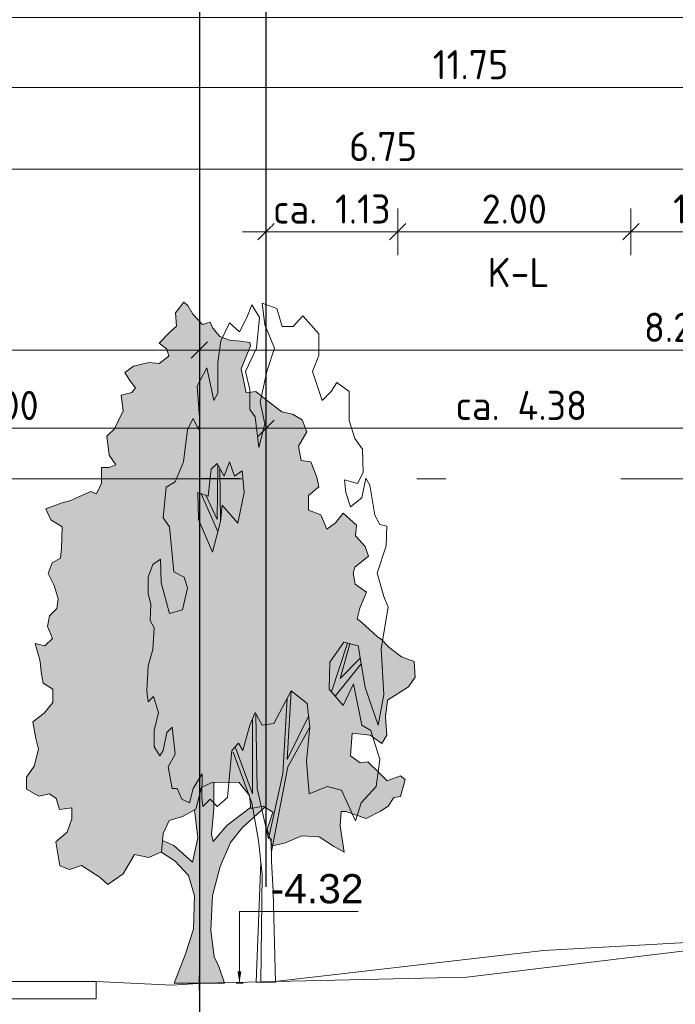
# Model space of a CAD drawing. Header units: metres. Extents: x 150805 to 161014, y 478675 to 486369.
# Tile 14 of 35: x 160758 to 160764, y 478682 to 478690. Entities that reach past the tile are written whole.
import ezdxf

# ---------------------------------------------------------------- set-up
doc = ezdxf.new("R2010")
doc.units = ezdxf.units.M
doc.linetypes.add('AL-NAP_LIJN', pattern=[15.25, 12, -1.5, 0.25, -1.5])
doc.layers.get('0').update_dxf_attribs({"lineweight": 25})
doc.layers.get('Defpoints').update_dxf_attribs({"lineweight": 25, "true_color": 0xff7fff})
for name, color, linetype, lineweight in [('N-WE-GR-BOOM-1e-A', 90, 'Continuous', 25), ('N-WE-GR-BOOM-1e-SD', 90, 'Continuous', 25), ('X-XX-AL-M', 7, 'Continuous', 18), ('X-XX-AL-NAP-G', 7, 'AL-NAP_LIJN', 18), ('X-XX-AL-PROFIEL-B-G', 7, 'Continuous', 9), ('X-XX-AL-T25', 7, 'Continuous', 25)]:
    doc.layers.add(name, color=color, linetype=linetype, lineweight=lineweight)
doc.styles.add('Civitas Arial', font='arial.ttf')
doc.styles.add('NLCS-ISO-M100-T25', font='NLCS-ISO.ttf')
doc.dimstyles.new('Civitas 100 25', dxfattribs={"dimscale": 0.1, "dimtxt": 2.5, "dimasz": 1, "dimexe": 0.18, "dimexo": 0.0625, "dimgap": 1, "dimtad": 1, "dimzin": 0, "dimdsep": 46, "dimtxsty": 'Civitas Arial', "dimblk": 'Civitas-pijlmaat', "dimcen": 0, "dimse1": 1, "dimse2": 1, "dimadec": 0, "dimazin": 0, "dimtfac": 1, "dimtix": 1, "dimtmove": 0, "dimatfit": 0, "dimfxl": 1, "dimtolj": 1, "dimtzin": 0, "dimarcsym": 1})
doc.dimstyles.new('NLCS-M100-T25-SCHRAP-X_L2_H1', dxfattribs={"dimscale": 0.1, "dimtxt": 2.5, "dimasz": 1.4, "dimexe": 2, "dimexo": 2, "dimgap": 0.7, "dimtad": 1, "dimzin": 0, "dimdsep": 46, "dimtxsty": 'NLCS-ISO-M100-T25', "dimblk": 'OBLIQUE', "dimcen": 0, "dimdle": 2, "dimclrd": 256, "dimclre": 256, "dimclrt": 256, "dimadec": 1, "dimazin": 0, "dimtfac": 1, "dimtofl": 0, "dimtmove": 1, "dimatfit": 0, "dimldrblk": 'OBLIQUE', "dimfxl": 2, "dimfxlon": 1, "dimtfill": 1, "dimtfillclr": 254, "dimtolj": 1, "dimtzin": 0, "dimlwd": 18, "dimlwe": 18, "dimarcsym": 0})

# ---------------------------------------------------------------- blocks, each defined once
blk = doc.blocks.new('SGR-BOOM_S01_V_ZIJ-D')
at = {"layer": 'N-WE-GR-BOOM-1e-A', "transparency": 33554585}
h = blk.add_hatch(color=256, dxfattribs=at)
h.dxf.hatch_style = 1
h.set_gradient(color1=(254, 204, 102), color2=(108, 181, 90), tint=1, name='CYLINDER')
h.paths.add_polyline_path([(-1.056, 11.496), (-0.874, 11.68), (-0.792, 11.622), (-0.684, 11.475), (-0.477, 11.294), (-0.312, 11.337), (-0.253, 11.231), (-0.105, 11.091), (0.102, 11.028), (0.349, 11.012), (0.538, 10.99), (0.556, 10.931), (0.353, 10.535), (0.462, 10.124), (0.668, 10.149), (0.893, 10.004), (1.224, 9.8), (1.454, 9.761), (1.661, 9.663), (1.763, 9.457), (1.582, 9.209), (1.643, 8.962), (1.849, 8.94), (1.975, 8.676), (2.018, 8.511), (1.795, 8.362), (1.797, 8.115), (2.062, 8.035), (2.188, 7.789), (2.376, 7.896), (2.539, 8.062), (2.829, 7.858), (2.807, 7.67), (3.015, 7.489), (3.081, 7.325), (2.794, 7.134), (2.753, 7.034), (2.796, 6.845), (3.044, 6.706), (2.899, 6.434), (2.842, 6.251), (2.942, 6.187), (3.274, 5.943), (3.357, 5.902), (3.523, 5.762), (3.795, 5.599), (4.06, 5.519), (4.086, 5.248), (3.94, 5.082), (3.489, 4.855), (3.45, 4.566), (3.476, 4.254), (3.371, 4.112), (3.122, 4.252), (2.734, 4.29), (2.695, 3.901), (2.902, 3.779), (3.067, 3.798), (3.316, 3.611), (3.482, 3.471), (3.77, 3.556), (3.87, 3.492), (3.772, 3.203), (3.625, 3.184), (3.503, 3.036), (3.339, 2.952), (3.033, 2.826), (2.597, 2.946), (2.497, 2.946), (2.475, 2.698), (2.561, 2.246), (2.337, 2.35), (2.023, 2.512), (1.652, 2.527), (1.282, 2.4), (1.018, 2.357), (0.91, 2.645), (1.031, 2.934), (0.824, 3.038), (0.559, 2.995), (0.534, 3.219), (0.303, 3.447), (-0.274, 3.442), (-0.497, 3.358), (-0.618, 2.986), (-0.906, 2.86), (-1.193, 2.793), (-1.315, 2.568), (-1.354, 2.256), (-1.624, 2.154), (-1.931, 2.21), (-2.175, 1.879), (-2.504, 1.694), (-2.669, 1.816), (-3.066, 2.019), (-3.33, 1.952), (-3.536, 2.015), (-3.622, 2.427), (-3.376, 2.593), (-3.278, 2.818), (-3.279, 3.006), (-3.544, 2.981), (-3.61, 3.169), (-3.752, 3.25), (-3.981, 3.207), (-4.247, 3.328), (-4.249, 3.535), (-4.086, 3.724), (-3.988, 4.013), (-4.048, 4.195), (-4.115, 4.483), (-3.869, 4.633), (-3.682, 4.817), (-3.684, 5.046), (-3.891, 5.145), (-3.933, 5.333), (-3.958, 5.515), (-4.061, 5.826), (-3.854, 5.787), (-3.691, 5.912), (-3.798, 6.117), (-3.758, 6.3), (-3.595, 6.425), (-3.572, 6.59), (-3.657, 6.818), (-3.782, 7.024), (-3.701, 7.207), (-3.519, 7.291), (-3.497, 7.456), (-3.482, 7.827), (-3.73, 7.948), (-3.832, 8.136), (-3.485, 8.239), (-3.297, 8.281), (-3.115, 8.348), (-2.868, 8.432), (-2.745, 8.392), (-2.64, 8.575), (-2.642, 8.846), (-2.477, 8.847), (-2.336, 8.889), (-2.479, 9.053), (-2.523, 9.383), (-2.359, 9.507), (-2.179, 9.815), (-2.222, 10.085), (-1.993, 10.128), (-1.911, 10.212), (-2.036, 10.334), (-2.143, 10.475), (-1.955, 10.582), (-1.626, 10.644), (-1.402, 10.628), (-1.197, 10.753), (-1.239, 10.876), (-1.405, 10.975), (-1.177, 11.165), (-1.036, 11.266)])
h = blk.add_hatch(color=256, dxfattribs=at)
h.dxf.hatch_style = 1
h.set_gradient(color1=(99, 100, 102), color2=(88, 186, 72), tint=1, name='INVCURVED')
h.paths.add_polyline_path([(-0.098, 2.001), (0.128, 2.415), (0.374, 2.664), (0.861, 3.02), (0.824, 3.038), (0.559, 2.995), (0.557, 3.016), (0.044, 2.703), (-0.243, 2.43), (-0.285, 2.553), (-0.229, 2.989), (-0.233, 3.442), (-0.274, 3.442), (-0.497, 3.358), (-0.618, 2.986), (-0.646, 2.974), (-0.573, 2.492), (-0.693, 2.079), (-1.09, 2.364), (-1.33, 2.45), (-1.356, 2.244), (-1.064, 2.093), (-0.774, 1.848), (-0.648, 1.502), (-0.667, 0.925), (-0.846, 0.488), (-1.08, 0), (0, 0), (-0.126, 0.287), (-0.227, 0.452), (-0.296, 0.904), (-0.259, 1.505)])
at = {"lineweight": 0}
for p, q in [((-0.233, 3.442), (-0.229, 2.989)), ((-0.573, 2.492), (-0.646, 2.974)), ((-0.229, 2.989), (-0.285, 2.553)), ((0.044, 2.703), (0.557, 3.016)), ((0.861, 3.02), (0.374, 2.664)), ((-0.243, 2.43), (0.044, 2.703)), ((-0.285, 2.553), (-0.243, 2.43)), ((0.374, 2.664), (0.128, 2.415)), ((-1.33, 2.45), (-1.09, 2.364)), ((-1.09, 2.364), (-0.693, 2.079)), ((-0.693, 2.079), (-0.573, 2.492)), ((0.128, 2.415), (-0.098, 2.001)), ((-1.368, 2.251), (-1.064, 2.093)), ((-1.064, 2.093), (-0.774, 1.848)), ((-0.098, 2.001), (-0.259, 1.505)), ((-0.774, 1.848), (-0.648, 1.502)), ((-0.648, 1.502), (-0.667, 0.925)), ((-0.259, 1.505), (-0.296, 0.904)), ((-0.667, 0.925), (-0.846, 0.488)), ((-0.296, 0.904), (-0.227, 0.452)), ((-0.846, 0.488), (-1.08, 0)), ((-0.227, 0.452), (-0.126, 0.287)), ((-0.126, 0.287), (0, 0)), ((-1.08, 0), (0, 0))]:
    blk.add_line(p, q, dxfattribs=at)
at = {"lineweight": 0, "flags": 128}
blk.add_lwpolyline([(-1.056, 11.496), (-0.874, 11.68), (-0.792, 11.622), (-0.684, 11.475), (-0.477, 11.294), (-0.312, 11.337), (-0.253, 11.231), (-0.105, 11.091), (0.102, 11.028), (0.349, 11.012), (0.538, 10.99), (0.556, 10.931), (0.353, 10.535), (0.462, 10.124), (0.668, 10.149), (0.893, 10.004), (1.224, 9.8), (1.454, 9.761), (1.661, 9.663), (1.763, 9.457), (1.582, 9.209), (1.643, 8.962), (1.849, 8.94), (1.975, 8.676), (2.018, 8.511), (1.795, 8.362), (1.797, 8.115), (2.062, 8.035), (2.188, 7.789), (2.376, 7.896), (2.539, 8.062), (2.829, 7.858), (2.807, 7.67), (3.015, 7.489), (3.081, 7.325), (2.794, 7.134), (2.753, 7.034), (2.796, 6.845), (3.044, 6.706), (2.899, 6.434), (2.842, 6.251), (2.942, 6.187), (3.274, 5.943), (3.357, 5.902), (3.523, 5.762), (3.795, 5.599), (4.06, 5.519), (4.086, 5.248), (3.94, 5.082), (3.489, 4.855), (3.45, 4.566), (3.476, 4.254), (3.371, 4.112), (3.122, 4.252), (2.734, 4.29), (2.695, 3.901), (2.902, 3.779), (3.067, 3.798), (3.316, 3.611), (3.482, 3.471), (3.77, 3.556), (3.87, 3.492), (3.772, 3.203), (3.625, 3.184), (3.503, 3.036), (3.339, 2.952), (3.033, 2.826), (2.597, 2.946), (2.497, 2.946), (2.475, 2.698), (2.561, 2.246), (2.337, 2.35), (2.023, 2.512), (1.652, 2.527), (1.282, 2.4), (1.018, 2.357), (0.91, 2.645), (1.031, 2.934), (0.824, 3.038), (0.559, 2.995), (0.534, 3.219), (0.303, 3.447), (-0.274, 3.442), (-0.497, 3.358), (-0.618, 2.986), (-0.906, 2.86), (-1.193, 2.793), (-1.315, 2.568), (-1.354, 2.256), (-1.624, 2.154), (-1.931, 2.21), (-2.175, 1.879), (-2.504, 1.694), (-2.669, 1.816), (-3.066, 2.019), (-3.33, 1.952), (-3.536, 2.015), (-3.622, 2.427), (-3.376, 2.593), (-3.278, 2.818), (-3.279, 3.006), (-3.544, 2.981), (-3.61, 3.169), (-3.752, 3.25), (-3.981, 3.207), (-4.247, 3.328), (-4.249, 3.535), (-4.086, 3.724), (-3.988, 4.013), (-4.048, 4.195), (-4.115, 4.483), (-3.869, 4.633), (-3.682, 4.817), (-3.684, 5.046), (-3.891, 5.145), (-3.933, 5.333), (-3.958, 5.515), (-4.061, 5.826), (-3.854, 5.787), (-3.691, 5.912), (-3.798, 6.117), (-3.758, 6.3), (-3.595, 6.425), (-3.572, 6.59), (-3.657, 6.818), (-3.782, 7.024), (-3.701, 7.207), (-3.519, 7.291), (-3.497, 7.456), (-3.482, 7.827), (-3.73, 7.948), (-3.832, 8.136), (-3.485, 8.239), (-3.297, 8.281), (-3.115, 8.348), (-2.868, 8.432), (-2.745, 8.392), (-2.64, 8.575), (-2.642, 8.846), (-2.477, 8.847), (-2.336, 8.889), (-2.479, 9.053), (-2.523, 9.383), (-2.359, 9.507), (-2.179, 9.815), (-2.222, 10.085), (-1.993, 10.128), (-1.911, 10.212), (-2.036, 10.334), (-2.143, 10.475), (-1.955, 10.582), (-1.626, 10.644), (-1.402, 10.628), (-1.197, 10.753), (-1.239, 10.876), (-1.405, 10.975), (-1.177, 11.165), (-1.036, 11.266)], close=True, dxfattribs=at)
at = {"layer": 'Defpoints'}
blk.add_line((-0.54, -0.119), (-0.54, 0.13), dxfattribs=at)
blk = doc.blocks.new('SGR-BOOM_S01_P_ZIJ-D')
at = {"color": 0, "linetype": 'ByBlock'}
for p, q in [((-0.605, 14.244), (-0.384, 14.515)), ((-0.384, 14.515), (-0.053, 14.244)), ((0.057, 14.554), (0.692, 14.438)), ((0.168, 14.09), (0.057, 14.554)), ((0.692, 14.438), (0.913, 14.051)), ((-0.909, 13.935), (-0.605, 14.244)), ((-0.053, 14.244), (-0.191, 13.587)), ((1.382, 14.051), (1.796, 14.283)), ((1.796, 14.283), (2.486, 13.896)), ((-1.709, 13.742), (-1.35, 14.128)), ((-1.35, 14.128), (-0.909, 13.935)), ((0.582, 13.587), (0.168, 14.09)), ((0.913, 14.051), (1.382, 14.051)), ((-1.847, 13.278), (-1.709, 13.742)), ((2.486, 13.896), (2.486, 13.432)), ((-0.191, 13.587), (-0.66, 13.084)), ((0.251, 13.084), (0.582, 13.587)), ((2.486, 13.432), (2.21, 13.084)), ((-2.73, 12.775), (-2.316, 13.162)), ((-2.316, 13.162), (-2.123, 12.736)), ((-1.847, 12.62), (-1.847, 13.278)), ((-0.66, 13.084), (-0.467, 12.698)), ((-0.025, 12.427), (0.251, 13.084)), ((2.21, 13.084), (2.624, 12.466)), ((-2.62, 12.002), (-2.73, 12.775)), ((-2.123, 12.736), (-2.013, 12.466)), ((-0.467, 12.698), (-0.467, 12.272)), ((3.011, 12.659), (3.259, 12.852)), ((3.259, 12.852), (3.783, 12.659)), ((-2.013, 12.466), (-1.847, 12.62)), ((2.624, 12.466), (3.011, 12.659)), ((3.783, 12.659), (3.783, 12.04)), ((-0.467, 12.272), (-0.246, 12.118)), ((0.168, 11.963), (-0.025, 12.427)), ((-3.144, 11.847), (-2.896, 12.079)), ((-2.896, 12.079), (-2.675, 11.847)), ((-0.246, 12.118), (-0.081, 11.46)), ((3.783, 12.04), (4.032, 11.654)), ((-3.31, 11.151), (-3.144, 11.847)), ((-2.675, 11.847), (-2.62, 12.002)), ((-0.081, 11.46), (0.168, 11.963)), ((4.032, 11.654), (4.363, 11.422)), ((4.363, 11.422), (4.391, 10.919)), ((-3.669, 10.725), (-3.31, 11.151)), ((-2.123, 10.996), (-2.261, 10.416)), ((-1.875, 11.112), (-2.123, 10.996)), ((-1.571, 10.841), (-1.875, 11.112)), ((-1.844, 11.085), (-1.875, 9.913)), ((-1.731, 9.898), (-1.764, 10.996)), ((-1.35, 11.151), (-1.571, 10.841)), ((-1.129, 10.841), (-1.35, 11.151)), ((-0.798, 10.957), (-1.129, 10.841)), ((-0.715, 10.493), (-0.798, 10.957)), ((3.59, 10.764), (3.645, 10.493)), ((4.142, 10.687), (3.59, 10.764)), ((4.391, 10.919), (4.142, 10.687)), ((4.335, 10.377), (4.501, 10.803)), ((4.501, 10.803), (4.667, 10.648)), ((-4.193, 9.952), (-4.055, 10.609)), ((-4.055, 10.609), (-3.669, 10.725)), ((4.667, 10.648), (4.883, 10.004)), ((-2.703, 10.493), (-2.675, 9.913)), ((-2.261, 10.416), (-2.703, 10.493)), ((-1.848, 9.655), (-2.554, 10.467)), ((-1.875, 9.913), (-2.36, 10.433)), ((-0.991, 9.836), (-0.715, 10.493)), ((3.645, 10.493), (3.839, 10.184)), ((3.839, 10.184), (4.335, 10.377)), ((-1.737, 9.875), (-1.654, 10.223)), ((-1.654, 10.223), (-0.991, 9.836)), ((-3.917, 9.759), (-4.193, 9.952)), ((4.883, 10.004), (5.104, 9.811)), ((-3.724, 8.792), (-3.917, 9.759)), ((-2.675, 9.913), (-2.068, 9.217)), ((-2.068, 9.217), (-1.737, 9.875)), ((5.104, 9.811), (5.407, 9.772)), ((5.407, 9.772), (5.38, 9.347)), ((5.38, 9.347), (4.993, 8.767)), ((-4.828, 8.676), (-4.635, 8.947)), ((-4.635, 8.947), (-4.304, 9.063)), ((-4.304, 9.063), (-4.276, 8.56)), ((-4.828, 8.328), (-4.828, 8.676)), ((-3.282, 8.676), (-3.724, 8.792)), ((-3.144, 8.444), (-3.282, 8.676)), ((4.993, 8.767), (5.269, 8.264)), ((-4.276, 8.56), (-3.917, 7.903)), ((-3.365, 7.98), (-3.144, 8.444)), ((-4.718, 8.096), (-4.828, 8.328)), ((5.269, 8.264), (5.462, 8.032)), ((-4.745, 7.748), (-4.718, 8.096)), ((5.462, 8.032), (5.157, 7.141)), ((-3.917, 7.903), (-3.365, 7.98)), ((-4.58, 7.593), (-4.745, 7.748)), ((-4.635, 7.129), (-4.58, 7.593)), ((3.563, 7.284), (2.955, 6.858)), ((3.713, 7.265), (3.025, 6.223)), ((3.397, 6.51), (3.81, 7.252)), ((4.17, 7.206), (3.563, 7.284)), ((4.473, 6.317), (4.17, 7.206)), ((-4.828, 6.781), (-4.635, 7.129)), ((5.157, 7.141), (5.274, 6.162)), ((-4.883, 6.24), (-4.828, 6.781)), ((2.955, 6.858), (2.928, 6.278)), ((3.184, 6.131), (4.308, 6.82)), ((3.397, 6.51), (4.26, 6.943)), ((3.535, 5.93), (3.977, 6.394)), ((3.977, 6.394), (4.335, 5.505)), ((-4.828, 6.008), (-4.883, 6.24)), ((-4.607, 6.124), (-4.828, 6.008)), ((-4.386, 5.776), (-4.607, 6.124)), ((1.299, 6.24), (0.554, 5.544)), ((1.134, 4.77), (1.299, 6.24)), ((1.989, 5.969), (1.299, 6.24)), ((2.928, 6.278), (3.535, 5.93)), ((5.025, 5.505), (4.473, 6.317)), ((5.274, 6.162), (5.025, 5.505)), ((1.124, 6.076), (0.941, 4.461)), ((2.1, 5.466), (1.989, 5.969)), ((-4.58, 5.389), (-4.386, 5.776)), ((-0.246, 5.776), (-0.467, 5.505)), ((0.057, 5.505), (-0.246, 5.776)), ((-0.163, 4.152), (-0.219, 5.737)), ((1.134, 4.77), (2.045, 5.698)), ((-0.467, 5.505), (-0.771, 4.964)), ((-0.357, 5.621), (-0.357, 4.036)), ((0.554, 5.544), (0.057, 5.505)), ((4.335, 5.505), (4.722, 5.389)), ((-4.58, 5.041), (-4.58, 5.389)), ((-4.028, 5.35), (-4.193, 4.964)), ((-3.807, 5.466), (-4.028, 5.35)), ((-3.669, 4.886), (-3.807, 5.466)), ((1.161, 4.616), (2.1, 5.466)), ((1.962, 4.732), (2.1, 5.466)), ((4.722, 5.389), (5.108, 4.77)), ((-0.964, 5.118), (-1.24, 4.964)), ((-0.771, 4.964), (-0.964, 5.118)), ((-4.331, 4.848), (-4.58, 5.041)), ((-4.193, 4.964), (-4.331, 4.848)), ((-3.972, 4.616), (-3.669, 4.886)), ((-1.24, 4.964), (-1.433, 3.958)), ((-0.384, 3.842), (-1.185, 4.925)), ((-0.357, 4.036), (-1.102, 5.041)), ((2.072, 4.036), (1.962, 4.732)), ((5.108, 4.77), (4.943, 4.19)), ((-3.807, 4.152), (-3.972, 4.616)), ((-2.509, 4.461), (-2.896, 4.152)), ((-2.537, 3.958), (-2.509, 4.461)), ((0.941, 4.461), (0.333, 3.069)), ((0.454, 2.801), (1.161, 4.616)), ((-3.586, 4.152), (-3.807, 4.152)), ((-3.393, 3.92), (-3.586, 4.152)), ((-2.896, 4.152), (-3.062, 3.842)), ((0.333, 3.069), (-0.163, 4.152)), ((2.845, 4.19), (2.072, 4.036)), ((3.452, 4.113), (2.845, 4.19)), ((4.059, 3.455), (3.452, 4.113)), ((4.943, 4.19), (4.308, 3.842)), ((-3.062, 3.842), (-3.393, 3.92)), ((-2.482, 3.765), (-2.537, 3.958)), ((-2.178, 3.92), (-2.482, 3.765)), ((-1.875, 3.765), (-2.178, 3.92)), ((-1.433, 3.958), (-1.875, 3.765)), ((-0.095, 3.034), (-0.384, 3.842)), ((4.308, 3.842), (4.059, 3.455)), ((-0.095, 3.034), (0.056, 2.304)), ((0.459, 2.586), (0.446, 3.078)), ((-0.2, 0), (0.002, 2.564)), ((0.522, 1.947), (0.459, 2.586)), ((0.056, 2.304), (0, 0)), ((0.522, 1.947), (0.635, 0))]:
    blk.add_line(p, q, dxfattribs=at)
blk.add_line((-0.2, 0), (0.635, 0))
blk = doc.blocks.new('_Oblique')
at = {"color": 0, "linetype": 'ByBlock', "lineweight": -2}
blk.add_line((-0.5, -0.5), (0.5, 0.5), dxfattribs=at)
blk = doc.blocks.new('*D318')
at = {"layer": 'Defpoints', "color": 0, "transparency": 16777216}
for p in [(160756.1447, 478689.679), (160767.8947, 478689.1845), (160756.1447, 478686.3218)]:
    blk.add_point(p, dxfattribs=at)
at = {"layer": 'X-XX-AL-M', "linetype": 'Continuous', "lineweight": 18, "transparency": 16777216}
for p, q in [((160756.1447, 478689.479), (160756.1447, 478689.879)), ((160767.8947, 478689.479), (160767.8947, 478689.879)), ((160768.0947, 478689.679), (160755.9447, 478689.679))]:
    blk.add_line(p, q, dxfattribs=at)
at = {"layer": 'X-XX-AL-M', "lineweight": 18, "transparency": 16777216, "xscale": 0.14, "yscale": 0.14, "zscale": 0.14, "rotation": 180}
blk.add_blockref('_Oblique', (160756.1447, 478689.679), dxfattribs=at)
at = {"layer": 'X-XX-AL-M', "lineweight": 18, "transparency": 16777216, "xscale": 0.14, "yscale": 0.14, "zscale": 0.14}
blk.add_blockref('_Oblique', (160767.8947, 478689.679), dxfattribs=at)
at = {"layer": 'X-XX-AL-M', "transparency": 16777216, "insert": (160762.0197, 478689.874), "char_height": 0.25, "attachment_point": 5, "style": 'NLCS-ISO-M100-T25', "bg_fill": 3, "box_fill_scale": 1.1, "bg_fill_color": 256, "bg_fill_true_color": 13158600, "bg_fill_transparency": 0}
blk.add_mtext('\\A1;11.75', dxfattribs=at)
blk = doc.blocks.new('*D321')
at = {"layer": 'Defpoints', "color": 0, "transparency": 16777216}
for p in [(160764.6446, 478688.9775), (160764.6446, 478682.8243), (160757.8947, 478682.5218)]:
    blk.add_point(p, dxfattribs=at)
at = {"layer": 'X-XX-AL-M', "linetype": 'Continuous', "lineweight": 18, "transparency": 16777216}
for p, q in [((160757.8947, 478688.7775), (160757.8947, 478689.1775)), ((160764.6446, 478688.7775), (160764.6446, 478689.1775)), ((160757.6947, 478688.9775), (160764.8446, 478688.9775))]:
    blk.add_line(p, q, dxfattribs=at)
at = {"layer": 'X-XX-AL-M', "lineweight": 18, "transparency": 16777216, "xscale": 0.14, "yscale": 0.14, "zscale": 0.14, "rotation": 180}
blk.add_blockref('_Oblique', (160757.8947, 478688.9775), dxfattribs=at)
at = {"layer": 'X-XX-AL-M', "lineweight": 18, "transparency": 16777216, "xscale": 0.14, "yscale": 0.14, "zscale": 0.14}
blk.add_blockref('_Oblique', (160764.6446, 478688.9775), dxfattribs=at)
at = {"layer": 'X-XX-AL-M', "transparency": 16777216, "insert": (160761.2697, 478689.1725), "char_height": 0.25, "attachment_point": 5, "style": 'NLCS-ISO-M100-T25', "bg_fill": 3, "box_fill_scale": 1.1, "bg_fill_color": 256, "bg_fill_true_color": 13158600, "bg_fill_transparency": 0}
blk.add_mtext('\\A1;6.75', dxfattribs=at)
blk = doc.blocks.new('*D325')
at = {"layer": 'Defpoints', "color": 0, "transparency": 16777216}
for p in [(160776.4647, 478690.2784), (160750.2147, 478686.3218), (160776.4647, 478686.3218)]:
    blk.add_point(p, dxfattribs=at)
at = {"layer": 'X-XX-AL-M', "linetype": 'Continuous', "lineweight": 18, "transparency": 16777216}
for p, q in [((160750.2147, 478690.0784), (160750.2147, 478690.4784)), ((160776.4647, 478690.0784), (160776.4647, 478690.4784)), ((160750.0147, 478690.2784), (160776.6647, 478690.2784))]:
    blk.add_line(p, q, dxfattribs=at)
at = {"layer": 'X-XX-AL-M', "lineweight": 18, "transparency": 16777216, "xscale": 0.14, "yscale": 0.14, "zscale": 0.14, "rotation": 180}
blk.add_blockref('_Oblique', (160750.2147, 478690.2784), dxfattribs=at)
at = {"layer": 'X-XX-AL-M', "lineweight": 18, "transparency": 16777216, "xscale": 0.14, "yscale": 0.14, "zscale": 0.14}
blk.add_blockref('_Oblique', (160776.4647, 478690.2784), dxfattribs=at)
at = {"layer": 'X-XX-AL-M', "transparency": 16777216, "insert": (160763.3397, 478690.4984), "char_height": 0.25, "attachment_point": 5, "style": 'NLCS-ISO-M100-T25', "bg_fill": 3, "box_fill_scale": 1.1, "bg_fill_color": 256, "bg_fill_true_color": 13158600, "bg_fill_transparency": 0}
blk.add_mtext('\\A1;var. 26.25 (RVB)', dxfattribs=at)
blk = doc.blocks.new('*D329')
at = {"layer": 'Defpoints', "color": 0, "transparency": 16777216}
for p in [(160761.3946, 478688.4413), (160760.2646, 478682.8243), (160761.3946, 478681.9721)]:
    blk.add_point(p, dxfattribs=at)
at = {"layer": 'X-XX-AL-M', "linetype": 'Continuous', "lineweight": 18, "transparency": 16777216}
for p, q in [((160760.2646, 478688.2413), (160760.2646, 478688.6413)), ((160761.3946, 478688.2413), (160761.3946, 478688.6413)), ((160760.0646, 478688.4413), (160761.5946, 478688.4413))]:
    blk.add_line(p, q, dxfattribs=at)
at = {"layer": 'X-XX-AL-M', "transparency": 16777216, "insert": (160760.8296, 478688.6363), "char_height": 0.25, "attachment_point": 5, "style": 'NLCS-ISO-M100-T25', "bg_fill": 3, "box_fill_scale": 1.1, "bg_fill_color": 256, "bg_fill_true_color": 13158600, "bg_fill_transparency": 0}
blk.add_mtext('\\A1;ca. 1.13', dxfattribs=at)
at = {"layer": 'X-XX-AL-M', "lineweight": 18, "transparency": 16777216, "xscale": 0.14, "yscale": 0.14, "zscale": 0.14, "rotation": 180}
blk.add_blockref('_Oblique', (160760.2646, 478688.4413), dxfattribs=at)
at = {"layer": 'X-XX-AL-M', "lineweight": 18, "transparency": 16777216, "xscale": 0.14, "yscale": 0.14, "zscale": 0.14}
blk.add_blockref('_Oblique', (160761.3946, 478688.4413), dxfattribs=at)
blk = doc.blocks.new('*D330')
at = {"layer": 'Defpoints', "color": 0, "transparency": 16777216}
for p in [(160763.3946, 478688.4413), (160761.3946, 478681.9721), (160763.3946, 478681.9721)]:
    blk.add_point(p, dxfattribs=at)
at = {"layer": 'X-XX-AL-M', "linetype": 'Continuous', "lineweight": 18, "transparency": 16777216}
for p, q in [((160761.3946, 478688.2413), (160761.3946, 478688.6413)), ((160763.3946, 478688.2413), (160763.3946, 478688.6413)), ((160761.1946, 478688.4413), (160763.5946, 478688.4413))]:
    blk.add_line(p, q, dxfattribs=at)
at = {"layer": 'X-XX-AL-M', "lineweight": 18, "transparency": 16777216, "xscale": 0.14, "yscale": 0.14, "zscale": 0.14, "rotation": 180}
blk.add_blockref('_Oblique', (160761.3946, 478688.4413), dxfattribs=at)
at = {"layer": 'X-XX-AL-M', "lineweight": 18, "transparency": 16777216, "xscale": 0.14, "yscale": 0.14, "zscale": 0.14}
blk.add_blockref('_Oblique', (160763.3946, 478688.4413), dxfattribs=at)
at = {"layer": 'X-XX-AL-M', "transparency": 16777216, "insert": (160762.3946, 478688.6363), "char_height": 0.25, "attachment_point": 5, "style": 'NLCS-ISO-M100-T25', "bg_fill": 3, "box_fill_scale": 1.1, "bg_fill_color": 256, "bg_fill_true_color": 13158600, "bg_fill_transparency": 0}
blk.add_mtext('\\A1;2.00', dxfattribs=at)
blk = doc.blocks.new('*D331')
at = {"layer": 'Defpoints', "color": 0, "transparency": 16777216}
for p in [(160764.6446, 478688.4413), (160764.6446, 478682.8243), (160763.3946, 478681.9721)]:
    blk.add_point(p, dxfattribs=at)
at = {"layer": 'X-XX-AL-M', "linetype": 'Continuous', "lineweight": 18, "transparency": 16777216}
for p, q in [((160763.3946, 478688.2413), (160763.3946, 478688.6413)), ((160764.6446, 478688.2413), (160764.6446, 478688.6413)), ((160763.1946, 478688.4413), (160764.8446, 478688.4413))]:
    blk.add_line(p, q, dxfattribs=at)
at = {"layer": 'X-XX-AL-M', "lineweight": 18, "transparency": 16777216, "xscale": 0.14, "yscale": 0.14, "zscale": 0.14, "rotation": 180}
blk.add_blockref('_Oblique', (160763.3946, 478688.4413), dxfattribs=at)
at = {"layer": 'X-XX-AL-M', "lineweight": 18, "transparency": 16777216, "xscale": 0.14, "yscale": 0.14, "zscale": 0.14}
blk.add_blockref('_Oblique', (160764.6446, 478688.4413), dxfattribs=at)
at = {"layer": 'X-XX-AL-M', "transparency": 16777216, "insert": (160764.0196, 478688.6363), "char_height": 0.25, "attachment_point": 5, "style": 'NLCS-ISO-M100-T25', "bg_fill": 3, "box_fill_scale": 1.1, "bg_fill_color": 256, "bg_fill_true_color": 13158600, "bg_fill_transparency": 0}
blk.add_mtext('\\A1;1.25', dxfattribs=at)
blk = doc.blocks.new('*D315')
at = {"layer": 'Defpoints', "color": 0, "transparency": 16777216}
for p in [(160755.2646, 478690.9341), (160760.2646, 478686.7573), (160760.2646, 478682.8243)]:
    blk.add_point(p, dxfattribs=at)
at = {"layer": 'X-XX-AL-M', "linetype": 'Continuous', "lineweight": 18, "transparency": 16777216}
for p, q in [((160755.2646, 478686.9573), (160755.2646, 478686.5573)), ((160760.2646, 478686.5573), (160760.2646, 478686.9573)), ((160755.0646, 478686.7573), (160760.4646, 478686.7573))]:
    blk.add_line(p, q, dxfattribs=at)
at = {"layer": 'X-XX-AL-M', "lineweight": 18, "transparency": 16777216, "xscale": 0.14, "yscale": 0.14, "zscale": 0.14, "rotation": 180}
blk.add_blockref('_Oblique', (160755.2646, 478686.7573), dxfattribs=at)
at = {"layer": 'X-XX-AL-M', "lineweight": 18, "transparency": 16777216, "xscale": 0.14, "yscale": 0.14, "zscale": 0.14}
blk.add_blockref('_Oblique', (160760.2646, 478686.7573), dxfattribs=at)
at = {"layer": 'X-XX-AL-M', "transparency": 16777216, "insert": (160757.7646, 478686.9523), "char_height": 0.25, "attachment_point": 5, "style": 'NLCS-ISO-M100-T25', "bg_fill": 3, "box_fill_scale": 1.1, "bg_fill_color": 256, "bg_fill_true_color": 13158600, "bg_fill_transparency": 0}
blk.add_mtext('\\A1;ca. 5.00', dxfattribs=at)
blk = doc.blocks.new('*D316')
at = {"layer": 'Defpoints', "color": 0, "transparency": 16777216}
for p in [(160764.6446, 478686.7573), (160760.2646, 478682.8243), (160764.6446, 478682.8243)]:
    blk.add_point(p, dxfattribs=at)
at = {"layer": 'X-XX-AL-M', "linetype": 'Continuous', "lineweight": 18, "transparency": 16777216}
for p, q in [((160760.2646, 478686.5573), (160760.2646, 478686.9573)), ((160764.6446, 478686.5573), (160764.6446, 478686.9573)), ((160760.0646, 478686.7573), (160764.8446, 478686.7573))]:
    blk.add_line(p, q, dxfattribs=at)
at = {"layer": 'X-XX-AL-M', "lineweight": 18, "transparency": 16777216, "xscale": 0.14, "yscale": 0.14, "zscale": 0.14, "rotation": 180}
blk.add_blockref('_Oblique', (160760.2646, 478686.7573), dxfattribs=at)
at = {"layer": 'X-XX-AL-M', "lineweight": 18, "transparency": 16777216, "xscale": 0.14, "yscale": 0.14, "zscale": 0.14}
blk.add_blockref('_Oblique', (160764.6446, 478686.7573), dxfattribs=at)
at = {"layer": 'X-XX-AL-M', "transparency": 16777216, "insert": (160762.4546, 478686.9523), "char_height": 0.25, "attachment_point": 5, "style": 'NLCS-ISO-M100-T25', "bg_fill": 3, "box_fill_scale": 1.1, "bg_fill_color": 256, "bg_fill_true_color": 13158600, "bg_fill_transparency": 0}
blk.add_mtext('\\A1;ca. 4.38', dxfattribs=at)
blk = doc.blocks.new('*D154')
at = {"layer": 'Defpoints', "color": 0, "transparency": 16777216}
for p in [(0.0326, 0), (0.1823, -3.7426), (0.0326, -4.3217)]:
    blk.add_point(p, dxfattribs=at)
at = {"color": 0, "transparency": 16777216, "insert": (0.6656, -3.5148), "char_height": 0.25, "attachment_point": 5, "style": 'Civitas Arial'}
blk.add_mtext('\\A1;-4.32 ', dxfattribs=at)
blk = doc.blocks.new('Civitas-pijlmaat')
blk.add_line((0, 0.523), (0, -0.523))
blk.add_solid([(0, 0), (-1.5, 0.338), (-1.5, -0.338)])
blk = doc.blocks.new('*D333')
at = {"layer": 'Defpoints', "color": 0, "transparency": 16777216}
for p in [(160759.6947, 478687.4271), (160752.5947, 478686.3218), (160759.6947, 478682.164)]:
    blk.add_point(p, dxfattribs=at)
at = {"layer": 'N-WE-GR-BOOM-1e-SD', "linetype": 'Continuous', "lineweight": 18, "transparency": 16777216}
for p, q in [((160752.5947, 478687.2271), (160752.5947, 478687.6271)), ((160759.6947, 478687.2271), (160759.6947, 478687.6271)), ((160752.3947, 478687.4271), (160759.8947, 478687.4271))]:
    blk.add_line(p, q, dxfattribs=at)
at = {"layer": 'N-WE-GR-BOOM-1e-SD', "lineweight": 18, "transparency": 16777216, "xscale": 0.14, "yscale": 0.14, "zscale": 0.14, "rotation": 180}
blk.add_blockref('_Oblique', (160752.5947, 478687.4271), dxfattribs=at)
at = {"layer": 'N-WE-GR-BOOM-1e-SD', "lineweight": 18, "transparency": 16777216, "xscale": 0.14, "yscale": 0.14, "zscale": 0.14}
blk.add_blockref('_Oblique', (160759.6947, 478687.4271), dxfattribs=at)
at = {"layer": 'N-WE-GR-BOOM-1e-SD', "transparency": 16777216, "insert": (160756.1447, 478687.6221), "char_height": 0.25, "attachment_point": 5, "style": 'NLCS-ISO-M100-T25', "bg_fill": 3, "box_fill_scale": 1.1, "bg_fill_color": 256, "bg_fill_true_color": 13158600, "bg_fill_transparency": 0}
blk.add_mtext('\\A1;7.10', dxfattribs=at)
blk = doc.blocks.new('*D334')
at = {"layer": 'Defpoints', "color": 0, "transparency": 16777216}
for p in [(160767.8947, 478687.4271), (160767.8947, 478686.3218), (160759.6947, 478682.164)]:
    blk.add_point(p, dxfattribs=at)
at = {"layer": 'N-WE-GR-BOOM-1e-SD', "linetype": 'Continuous', "lineweight": 18, "transparency": 16777216}
for p, q in [((160759.6947, 478687.2271), (160759.6947, 478687.6271)), ((160767.8947, 478687.2271), (160767.8947, 478687.6271)), ((160759.4947, 478687.4271), (160768.0947, 478687.4271))]:
    blk.add_line(p, q, dxfattribs=at)
at = {"layer": 'N-WE-GR-BOOM-1e-SD', "lineweight": 18, "transparency": 16777216, "xscale": 0.14, "yscale": 0.14, "zscale": 0.14, "rotation": 180}
blk.add_blockref('_Oblique', (160759.6947, 478687.4271), dxfattribs=at)
at = {"layer": 'N-WE-GR-BOOM-1e-SD', "lineweight": 18, "transparency": 16777216, "xscale": 0.14, "yscale": 0.14, "zscale": 0.14}
blk.add_blockref('_Oblique', (160767.8947, 478687.4271), dxfattribs=at)
at = {"layer": 'N-WE-GR-BOOM-1e-SD', "transparency": 16777216, "insert": (160763.7947, 478687.6221), "char_height": 0.25, "attachment_point": 5, "style": 'NLCS-ISO-M100-T25', "bg_fill": 3, "box_fill_scale": 1.1, "bg_fill_color": 256, "bg_fill_true_color": 13158600, "bg_fill_transparency": 0}
blk.add_mtext('\\A1;8.20', dxfattribs=at)
blk = doc.blocks.new('*U44')
blk.add_line((0.0334, -4.3217), (-0.0281, -4.3217))
at = {"layer": 'Defpoints', "color": 6}
blk.add_line((0, 0), (-0.325, 0), dxfattribs=at)
dim = blk.add_ordinate_dim(feature_location=(0.0326, -4.3217), offset=(0.1497, 0.5792), dtype=0, origin=(0.0326, 0), text='-<> ', dimstyle='Civitas 100 25')
dim.commit()
dim.dimension.update_dxf_attribs({"geometry": '*D154', "text_midpoint": (0.6656, -3.5148)})
blk.add_leader([(0, -4.3217), (0, -3.7071), (1.0181, -3.7071)], dimstyle='Civitas 100 25')

msp = doc.modelspace()

# ---------------------------------------------------------------- linework, layer by layer
at = {"layer": 'Defpoints', "color": 215, "true_color": 0xa953a0}
msp.add_line((160760.2646, 478690.9341), (160760.2646, 478682.8243), dxfattribs=at)
at = {"layer": 'X-XX-AL-NAP-G'}
msp.add_line((160748.0589, 478686.3218), (160781.2483, 478686.3218), dxfattribs=at)
at = {"layer": 'X-XX-AL-PROFIEL-B-G'}
msp.add_line((160758.8091, 478682.0136), (160759.4594, 478681.9823), dxfattribs=at)
at = {"layer": 'X-XX-AL-PROFIEL-B-G', "flags": 128}
msp.add_lwpolyline([(160764.6446, 478682.3698), (160761.9887, 478682.0518), (160759.7251, 478682.0001), (160759.4594, 478681.9823)], dxfattribs=at)
msp.add_lwpolyline([(160756.8091, 478681.8636), (160758.8091, 478681.8636), (160758.8091, 478682.0136), (160756.8091, 478682.0136)], close=True, dxfattribs=at)

# ---------------------------------------------------------------- block references
at = {"layer": 'N-WE-GR-BOOM-1e-SD', "xscale": 0.4, "yscale": 0.5, "zscale": 0.5}
msp.add_blockref('SGR-BOOM_S01_V_ZIJ-D', (160759.9108, 478681.9981), dxfattribs=at)
at = {"layer": 'X-XX-AL-PROFIEL-B-G', "xscale": 0.2, "yscale": 0.4, "zscale": 0.5}
msp.add_blockref('SGR-BOOM_S01_P_ZIJ-D', (160760.2211, 478682.0085), dxfattribs=at)

# ---------------------------------------------------------------- next in the draw order: dimensions: what is measured, and where the dimension line sits
at = {"layer": 'X-XX-AL-M'}
dim = msp.add_linear_dim(base=(160756.1447, 478689.679), p1=(160767.8947, 478689.1845), p2=(160756.1447, 478686.3218), dimstyle='NLCS-M100-T25-SCHRAP-X_L2_H1', dxfattribs=at)
dim.commit()
dim.dimension.update_dxf_attribs({"geometry": '*D318', "text_midpoint": (160762.0197, 478689.874)})

# ---------------------------------------------------------------- next in the draw order: dimensions: what is measured, and where the dimension line sits
dim = msp.add_linear_dim(base=(160764.6446, 478688.9775), p1=(160757.8947, 478682.5218), p2=(160764.6446, 478682.8243), dimstyle='NLCS-M100-T25-SCHRAP-X_L2_H1', dxfattribs=at)
dim.commit()
dim.dimension.update_dxf_attribs({"geometry": '*D321', "text_midpoint": (160761.2697, 478689.1725)})

# ---------------------------------------------------------------- next in the draw order: dimensions: what is measured, and where the dimension line sits
dim = msp.add_linear_dim(base=(160776.4647, 478690.2784), p1=(160750.2147, 478686.3218), p2=(160776.4647, 478686.3218), text='var. <> (RVB)', dimstyle='NLCS-M100-T25-SCHRAP-X_L2_H1', dxfattribs=at)
dim.commit()
dim.dimension.update_dxf_attribs({"geometry": '*D325', "text_midpoint": (160763.3397, 478690.4984)})

# ---------------------------------------------------------------- next in the draw order: dimensions: what is measured, and where the dimension line sits
dim = msp.add_linear_dim(base=(160761.3946, 478688.4413), p1=(160760.2646, 478682.8243), p2=(160761.3946, 478681.9721), text='ca. <>', dimstyle='NLCS-M100-T25-SCHRAP-X_L2_H1', dxfattribs=at)
dim.commit()
dim.dimension.update_dxf_attribs({"geometry": '*D329', "text_midpoint": (160760.8296, 478688.4413), "dimtype": 160})

# ---------------------------------------------------------------- next in the draw order: dimensions: what is measured, and where the dimension line sits
dim = msp.add_linear_dim(base=(160760.2646, 478686.7573), p1=(160755.2646, 478690.9341), p2=(160760.2646, 478682.8243), text='ca. <>', dimstyle='NLCS-M100-T25-SCHRAP-X_L2_H1', dxfattribs=at)
dim.commit()
dim.dimension.update_dxf_attribs({"geometry": '*D315', "text_midpoint": (160757.7646, 478686.9523)})
dim = msp.add_linear_dim(base=(160763.3946, 478688.4413), p1=(160761.3946, 478681.9721), p2=(160763.3946, 478681.9721), dimstyle='NLCS-M100-T25-SCHRAP-X_L2_H1', dxfattribs=at)
dim.commit()
dim.dimension.update_dxf_attribs({"geometry": '*D330', "text_midpoint": (160762.3946, 478688.6363)})

# ---------------------------------------------------------------- next in the draw order: linework, layer by layer
at = {"layer": 'Defpoints'}
msp.add_line((160759.6947, 478694.4996), (160759.6947, 478675.1594), dxfattribs=at)

# ---------------------------------------------------------------- next in the draw order: texts
at = {"layer": 'X-XX-AL-T25', "style": 'NLCS-ISO-M100-T25'}
msp.add_text('K-L', height=0.25, dxfattribs=at).set_placement((160762.1653, 478687.9674))

# ---------------------------------------------------------------- next in the draw order: dimensions: what is measured, and where the dimension line sits
at = {"layer": 'X-XX-AL-M'}
dim = msp.add_linear_dim(base=(160764.6446, 478688.4413), p1=(160763.3946, 478681.9721), p2=(160764.6446, 478682.8243), dimstyle='NLCS-M100-T25-SCHRAP-X_L2_H1', dxfattribs=at)
dim.commit()
dim.dimension.update_dxf_attribs({"geometry": '*D331', "text_midpoint": (160764.0196, 478688.6363)})

# ---------------------------------------------------------------- next in the draw order: linework, layer by layer
at = {"layer": 'X-XX-AL-PROFIEL-B-G', "flags": 128}
msp.add_lwpolyline([(160764.6447, 478682.3918), (160762.6447, 478682.2797), (160760.3405, 478682.0142)], dxfattribs=at)

# ---------------------------------------------------------------- next in the draw order: dimensions: what is measured, and where the dimension line sits
at = {"layer": 'X-XX-AL-M'}
dim = msp.add_linear_dim(base=(160764.6446, 478686.7573), p1=(160760.2646, 478682.8243), p2=(160764.6446, 478682.8243), text='ca. <>', dimstyle='NLCS-M100-T25-SCHRAP-X_L2_H1', dxfattribs=at)
dim.commit()
dim.dimension.update_dxf_attribs({"geometry": '*D316', "text_midpoint": (160762.4546, 478686.9523)})

# ---------------------------------------------------------------- next in the draw order: block references
at = {"layer": 'X-XX-AL-PROFIEL-B-G'}
msp.add_blockref('*U44', (160760.0375, 478686.3218), dxfattribs=at)

# ---------------------------------------------------------------- next in the draw order: dimensions: what is measured, and where the dimension line sits
at = {"layer": 'N-WE-GR-BOOM-1e-SD'}
dim = msp.add_linear_dim(base=(160759.6947, 478687.4271), p1=(160752.5947, 478686.3218), p2=(160759.6947, 478682.164), dimstyle='NLCS-M100-T25-SCHRAP-X_L2_H1', dxfattribs=at)
dim.commit()
dim.dimension.update_dxf_attribs({"geometry": '*D333', "text_midpoint": (160756.1447, 478687.6221)})

# ---------------------------------------------------------------- next in the draw order: dimensions: what is measured, and where the dimension line sits
dim = msp.add_linear_dim(base=(160767.8947, 478687.4271), p1=(160759.6947, 478682.164), p2=(160767.8947, 478686.3218), dimstyle='NLCS-M100-T25-SCHRAP-X_L2_H1', dxfattribs=at)
dim.commit()
dim.dimension.update_dxf_attribs({"geometry": '*D334', "text_midpoint": (160763.7947, 478687.6221)})

doc.saveas('drawing.dxf')
